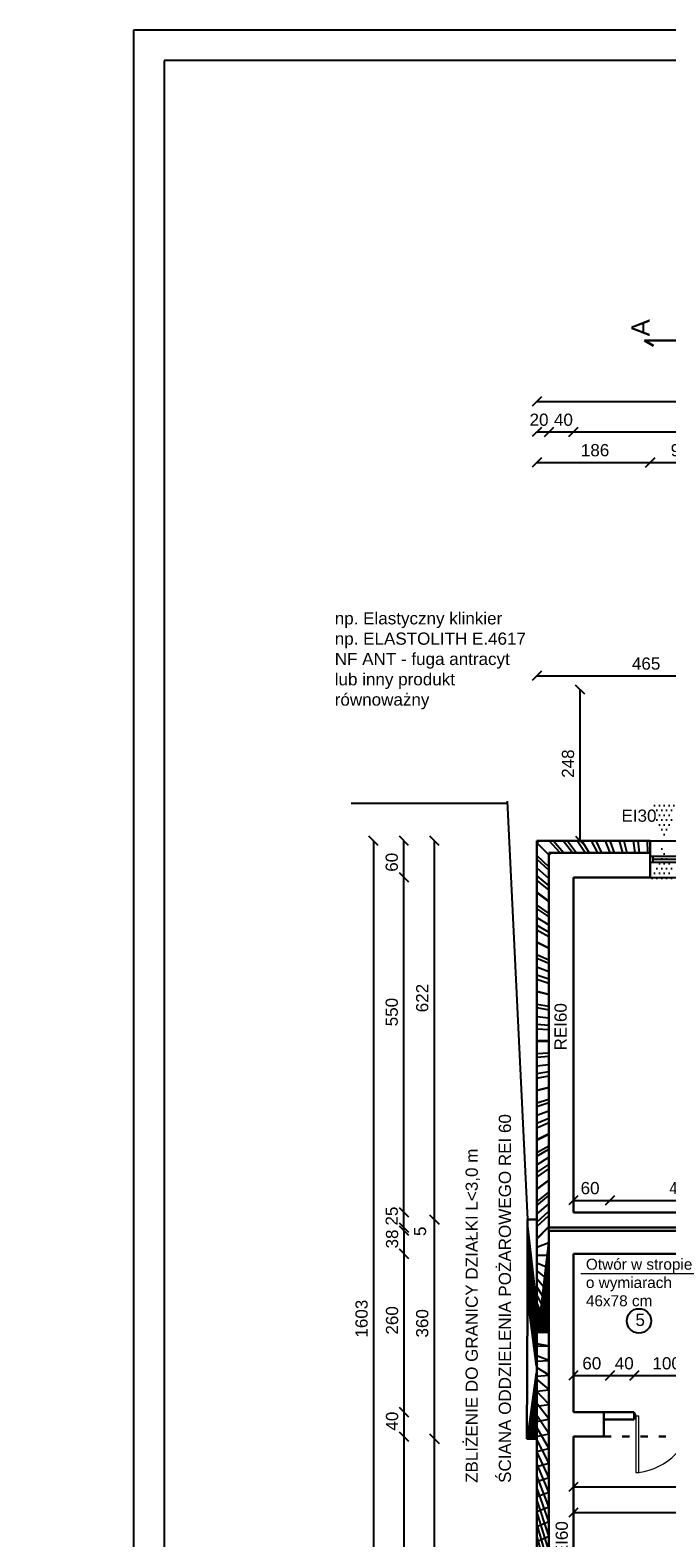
# Model space of a CAD drawing. Header units: millimetres. Extents: x 6528 to 149658, y 3342 to 12852.
# Tile 82 of 122: x 76649 to 77693, y 7709 to 10184. Entities that reach past the tile are written whole.
import ezdxf

# ---------------------------------------------------------------- set-up
doc = ezdxf.new("R2010")
doc.units = ezdxf.units.MM
doc.linetypes.add('ACAD_ISO03W100', pattern=[30, 12, -18])
doc.layers.add('inne', color=7, linetype='Continuous')
doc.layers.add('R-TAB', color=1, linetype='Continuous')
doc.styles.get("Standard").update_dxf_attribs({"font": 'arial.ttf'})
doc.dimstyles.new('ISO-25', dxfattribs={"dimtxt": 2.5, "dimasz": 2.5, "dimexe": 1.25, "dimexo": 0.625, "dimtad": 1, "dimtxsty": 'Standard', "dimcen": 2.5, "dimadec": 0, "dimazin": 0, "dimtfac": 1, "dimtmove": 0, "dimatfit": 3, "dimfxl": 1, "dimarcsym": 0})
pattern_1 = [(45, (-1177784256.190767, -935731374.6151185), (-11.22532015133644, 11.22532015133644), []), (135, (-1177784256.190767, -935731374.6151185), (-11.22532015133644, -11.22532015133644), [])]

# ---------------------------------------------------------------- blocks, each defined once
blk = doc.blocks.new('_Oblique')
at = {"color": 0, "linetype": 'ByBlock', "lineweight": -2}
blk.add_line((-0.5, -0.5), (0.5, 0.5), dxfattribs=at)
blk = doc.blocks.new('*D2613')
at = {"color": 0, "lineweight": -2, "transparency": 16777216}
blk.add_line((77539.85100691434, 9524.738408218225), (78084.85100691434, 9524.738408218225), dxfattribs=at)
at = {"layer": 'Defpoints', "color": 0, "transparency": 16777216}
for p in [(78084.85100691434, 9524.738408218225), (78084.85100691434, 8853.67060507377), (77539.85100691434, 8793.670604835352)]:
    blk.add_point(p, dxfattribs=at)
at = {"color": 0, "lineweight": -2, "transparency": 16777216, "xscale": 15, "yscale": 15, "zscale": 15, "rotation": 180}
blk.add_blockref('_Oblique', (77539.85100691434, 9524.738408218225), dxfattribs=at)
at = {"color": 0, "lineweight": -2, "transparency": 16777216, "xscale": 15, "yscale": 15, "zscale": 15}
blk.add_blockref('_Oblique', (78084.85100691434, 9524.738408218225), dxfattribs=at)
at = {"color": 0, "transparency": 16777216, "insert": (77793.81684224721, 9544.72840691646), "char_height": 20, "attachment_point": 5}
blk.add_mtext('545', dxfattribs=at)
blk = doc.blocks.new('*D2614')
at = {"color": 0, "lineweight": -2, "transparency": 16777216}
blk.add_line((77499.85100739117, 9524.738408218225), (77539.85100691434, 9524.738408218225), dxfattribs=at)
at = {"layer": 'Defpoints', "color": 0, "transparency": 16777216}
for p in [(77539.85100691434, 9524.738408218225), (77499.85100739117, 8833.670604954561), (77539.85100691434, 8793.670604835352)]:
    blk.add_point(p, dxfattribs=at)
at = {"color": 0, "lineweight": -2, "transparency": 16777216, "xscale": 15, "yscale": 15, "zscale": 15, "rotation": 180}
blk.add_blockref('_Oblique', (77499.85100739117, 9524.738408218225), dxfattribs=at)
at = {"color": 0, "lineweight": -2, "transparency": 16777216, "xscale": 15, "yscale": 15, "zscale": 15}
blk.add_blockref('_Oblique', (77539.85100691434, 9524.738408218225), dxfattribs=at)
at = {"color": 0, "transparency": 16777216, "insert": (77523.59438340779, 9544.72840691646), "char_height": 20, "attachment_point": 5}
blk.add_mtext('40', dxfattribs=at)
blk = doc.blocks.new('*D2615')
at = {"color": 0, "lineweight": -2, "transparency": 16777216}
blk.add_line((77479.85100667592, 9574.738408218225), (79361.85100691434, 9574.738408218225), dxfattribs=at)
at = {"layer": 'Defpoints', "color": 0, "transparency": 16777216}
for p in [(79361.85100691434, 9574.738408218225), (77479.85100667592, 8853.67060507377), (79361.85100691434, 8853.67060507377)]:
    blk.add_point(p, dxfattribs=at)
at = {"color": 0, "lineweight": -2, "transparency": 16777216, "xscale": 15, "yscale": 15, "zscale": 15, "rotation": 180}
blk.add_blockref('_Oblique', (77479.85100667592, 9574.738408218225), dxfattribs=at)
at = {"color": 0, "lineweight": -2, "transparency": 16777216, "xscale": 15, "yscale": 15, "zscale": 15}
blk.add_blockref('_Oblique', (79361.85100691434, 9574.738408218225), dxfattribs=at)
at = {"color": 0, "transparency": 16777216, "insert": (78503.99978797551, 9594.72840691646), "char_height": 20, "attachment_point": 5}
blk.add_mtext('1882', dxfattribs=at)
blk = doc.blocks.new('*D2616')
at = {"color": 0, "lineweight": -2, "transparency": 16777216}
blk.add_line((77261.99743931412, 8793.670604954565), (77261.99743931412, 8853.670605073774), dxfattribs=at)
at = {"layer": 'Defpoints', "color": 0, "transparency": 16777216}
for p in [(77261.99743931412, 8853.670605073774), (77479.85100691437, 8853.670605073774), (77489.85100691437, 8793.670604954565)]:
    blk.add_point(p, dxfattribs=at)
at = {"color": 0, "lineweight": -2, "transparency": 16777216, "xscale": 15, "yscale": 15, "zscale": 15}
for p, rotation in [((77261.99743931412, 8853.670605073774), 90), ((77261.99743931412, 8793.670604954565), 270)]:
    blk.add_blockref('_Oblique', p, dxfattribs=dict(at, rotation=rotation))
at = {"color": 0, "transparency": 16777216, "insert": (77242.0074347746, 8818.418657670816), "char_height": 20, "attachment_point": 5, "rotation": 90}
blk.add_mtext('60', dxfattribs=at)
blk = doc.blocks.new('*D2617')
at = {"color": 0, "lineweight": -2, "transparency": 16777216}
blk.add_line((77261.99744074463, 8243.670604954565), (77261.99744074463, 8793.670604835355), dxfattribs=at)
at = {"layer": 'Defpoints', "color": 0, "transparency": 16777216}
for p in [(77261.99744074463, 8793.670604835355), (77489.85100691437, 8793.670604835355), (77489.85100691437, 8243.670604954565)]:
    blk.add_point(p, dxfattribs=at)
at = {"color": 0, "lineweight": -2, "transparency": 16777216, "xscale": 15, "yscale": 15, "zscale": 15}
for p, rotation in [((77261.99744074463, 8793.670604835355), 90), ((77261.99744074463, 8243.670604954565), 270)]:
    blk.add_blockref('_Oblique', p, dxfattribs=dict(at, rotation=rotation))
at = {"color": 0, "transparency": 16777216, "insert": (77242.0074347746, 8572.486758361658), "char_height": 20, "attachment_point": 5, "rotation": 90}
blk.add_mtext('550', dxfattribs=at)
blk = doc.blocks.new('*D2618')
at = {"color": 0, "lineweight": -2, "transparency": 16777216}
blk.add_line((77261.997445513, 8218.670647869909), (77261.997445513, 8243.670602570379), dxfattribs=at)
at = {"layer": 'Defpoints', "color": 0, "transparency": 16777216}
for p in [(77261.997445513, 8243.670602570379), (77489.85100929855, 8243.670602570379), (77499.85100691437, 8218.670647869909)]:
    blk.add_point(p, dxfattribs=at)
at = {"color": 0, "lineweight": -2, "transparency": 16777216, "xscale": 15, "yscale": 15, "zscale": 15}
for p, rotation in [((77261.997445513, 8243.670602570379), 90), ((77261.997445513, 8218.670647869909), 270)]:
    blk.add_blockref('_Oblique', p, dxfattribs=dict(at, rotation=rotation))
at = {"color": 0, "transparency": 16777216, "insert": (77242.00743715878, 8237.588909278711), "char_height": 20, "attachment_point": 5, "rotation": 90}
blk.add_mtext('25', dxfattribs=at)
blk = doc.blocks.new('*D2619')
at = {"color": 0, "lineweight": -2, "transparency": 16777216}
blk.add_line((77261.99745171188, 8213.670604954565), (77261.99745171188, 8218.67060066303), dxfattribs=at)
at = {"layer": 'Defpoints', "color": 0, "transparency": 16777216}
for p in [(77261.99745171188, 8218.67060066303), (77489.85101359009, 8218.67060066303), (77499.85101549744, 8213.670604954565)]:
    blk.add_point(p, dxfattribs=at)
at = {"color": 0, "lineweight": -2, "transparency": 16777216, "xscale": 15, "yscale": 15, "zscale": 15}
for p, rotation in [((77261.99745171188, 8218.67060066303), 90), ((77261.99745171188, 8213.670604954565), 270)]:
    blk.add_blockref('_Oblique', p, dxfattribs=dict(at, rotation=rotation))
at = {"color": 0, "transparency": 16777216, "insert": (77288.4165195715, 8212.588907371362), "char_height": 20, "attachment_point": 5, "rotation": 90}
blk.add_mtext('5', dxfattribs=at)
blk = doc.blocks.new('*D2620')
at = {"color": 0, "lineweight": -2, "transparency": 16777216}
blk.add_line((77261.99745504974, 8213.670604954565), (77261.99745504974, 8175.670605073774), dxfattribs=at)
at = {"layer": 'Defpoints', "color": 0, "transparency": 16777216}
for p in [(77499.8510112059, 8213.670604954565), (77261.99745504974, 8175.670605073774), (77489.85100715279, 8175.670605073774)]:
    blk.add_point(p, dxfattribs=at)
at = {"color": 0, "lineweight": -2, "transparency": 16777216, "xscale": 15, "yscale": 15, "zscale": 15}
for p, rotation in [((77261.99745504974, 8213.670604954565), 90), ((77261.99745504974, 8175.670605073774), 270)]:
    blk.add_blockref('_Oblique', p, dxfattribs=dict(at, rotation=rotation))
at = {"color": 0, "transparency": 16777216, "insert": (77242.55331843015, 8200.012107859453), "char_height": 20, "attachment_point": 5, "rotation": 90}
blk.add_mtext('38', dxfattribs=at)
blk = doc.blocks.new('*D2621')
at = {"color": 0, "lineweight": -2, "transparency": 16777216}
blk.add_line((77261.99745695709, 8175.670608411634), (77261.99745695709, 7915.670604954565), dxfattribs=at)
at = {"layer": 'Defpoints', "color": 0, "transparency": 16777216}
for p in [(77489.85100715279, 8175.670608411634), (77261.99745695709, 7915.670604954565), (77489.85100786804, 7915.670604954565)]:
    blk.add_point(p, dxfattribs=at)
at = {"color": 0, "lineweight": -2, "transparency": 16777216, "xscale": 15, "yscale": 15, "zscale": 15}
for p, rotation in [((77261.99745695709, 8175.670608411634), 90), ((77261.99745695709, 7915.670604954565), 270)]:
    blk.add_blockref('_Oblique', p, dxfattribs=dict(at, rotation=rotation))
at = {"color": 0, "transparency": 16777216, "insert": (77242.55331843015, 8066.368854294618), "char_height": 20, "attachment_point": 5, "rotation": 90}
blk.add_mtext('260', dxfattribs=at)
blk = doc.blocks.new('*D2622')
at = {"color": 0, "lineweight": -2, "transparency": 16777216}
blk.add_line((77261.99745886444, 7915.670610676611), (77261.99745886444, 7875.670604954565), dxfattribs=at)
at = {"layer": 'Defpoints', "color": 0, "transparency": 16777216}
for p in [(77489.85100715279, 7915.670610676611), (77261.99745886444, 7875.670604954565), (77489.85100786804, 7875.670604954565)]:
    blk.add_point(p, dxfattribs=at)
at = {"color": 0, "lineweight": -2, "transparency": 16777216, "xscale": 15, "yscale": 15, "zscale": 15}
for p, rotation in [((77261.99745886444, 7915.670610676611), 90), ((77261.99745886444, 7875.670604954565), 270)]:
    blk.add_blockref('_Oblique', p, dxfattribs=dict(at, rotation=rotation))
at = {"color": 0, "transparency": 16777216, "insert": (77242.55331843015, 7900.940908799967), "char_height": 20, "attachment_point": 5, "rotation": 90}
blk.add_mtext('40', dxfattribs=at)
blk = doc.blocks.new('*D2623')
at = {"color": 0, "lineweight": -2, "transparency": 16777216}
blk.add_line((77261.99746077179, 7875.670604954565), (77261.99746077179, 7310.670604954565), dxfattribs=at)
at = {"layer": 'Defpoints', "color": 0, "transparency": 16777216}
for p in [(77489.85100715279, 7875.670604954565), (77261.99746077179, 7310.670604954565), (77489.85100786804, 7310.670604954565)]:
    blk.add_point(p, dxfattribs=at)
at = {"color": 0, "lineweight": -2, "transparency": 16777216, "xscale": 15, "yscale": 15, "zscale": 15}
for p, rotation in [((77261.99746077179, 7875.670604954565), 90), ((77261.99746077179, 7310.670604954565), 270)]:
    blk.add_blockref('_Oblique', p, dxfattribs=dict(at, rotation=rotation))
at = {"color": 0, "transparency": 16777216, "insert": (77242.55331843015, 7597.908944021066), "char_height": 20, "attachment_point": 5, "rotation": 90}
blk.add_mtext('565', dxfattribs=at)
blk = doc.blocks.new('*D2625')
at = {"color": 0, "lineweight": -2, "transparency": 16777216}
blk.add_line((77211.99746697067, 8853.670605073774), (77211.99746697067, 7250.670605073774), dxfattribs=at)
at = {"layer": 'Defpoints', "color": 0, "transparency": 16777216}
for p in [(77479.85100691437, 8853.670605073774), (77211.99746697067, 7250.670605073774), (77479.85100691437, 7250.670605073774)]:
    blk.add_point(p, dxfattribs=at)
at = {"color": 0, "lineweight": -2, "transparency": 16777216, "xscale": 15, "yscale": 15, "zscale": 15}
for p, rotation in [((77211.99746697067, 8853.670605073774), 90), ((77211.99746697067, 7250.670605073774), 270)]:
    blk.add_blockref('_Oblique', p, dxfattribs=dict(at, rotation=rotation))
at = {"color": 0, "transparency": 16777216, "insert": (77192.55331843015, 8069.215836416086), "char_height": 20, "attachment_point": 5, "rotation": 90}
blk.add_mtext('1603', dxfattribs=at)
blk = doc.blocks.new('*D2634')
at = {"color": 0, "lineweight": -2, "transparency": 16777216}
blk.add_line((77539.85100691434, 7792.912866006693), (77910.85100739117, 7792.912866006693), dxfattribs=at)
at = {"layer": 'Defpoints', "color": 0, "transparency": 16777216}
for p in [(77539.85100691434, 7915.670602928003), (77910.85100739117, 7915.67060507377), (77910.85100739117, 7792.912866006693)]:
    blk.add_point(p, dxfattribs=at)
at = {"color": 0, "lineweight": -2, "transparency": 16777216, "xscale": 15, "yscale": 15, "zscale": 15, "rotation": 180}
blk.add_blockref('_Oblique', (77539.85100691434, 7792.912866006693), dxfattribs=at)
at = {"color": 0, "lineweight": -2, "transparency": 16777216, "xscale": 15, "yscale": 15, "zscale": 15}
blk.add_blockref('_Oblique', (77910.85100739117, 7792.912866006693), dxfattribs=at)
at = {"color": 0, "transparency": 16777216, "insert": (77734.35018985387, 7812.902864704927), "char_height": 20, "attachment_point": 5}
blk.add_mtext('371', dxfattribs=at)
blk = doc.blocks.new('*D2685')
at = {"color": 0, "lineweight": -2, "transparency": 16777216}
blk.add_line((77539.85100691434, 7975.827101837), (77599.85100667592, 7975.827101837), dxfattribs=at)
at = {"layer": 'Defpoints', "color": 0, "transparency": 16777216}
for p in [(77599.85100667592, 7975.827101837), (77539.85100691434, 7915.670610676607), (77599.85100667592, 7915.670604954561)]:
    blk.add_point(p, dxfattribs=at)
at = {"color": 0, "lineweight": -2, "transparency": 16777216, "xscale": 15, "yscale": 15, "zscale": 15, "rotation": 180}
blk.add_blockref('_Oblique', (77539.85100691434, 7975.827101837), dxfattribs=at)
at = {"color": 0, "lineweight": -2, "transparency": 16777216, "xscale": 15, "yscale": 15, "zscale": 15}
blk.add_blockref('_Oblique', (77599.85100667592, 7975.827101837), dxfattribs=at)
at = {"color": 0, "transparency": 16777216, "insert": (77570.10577647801, 7995.817100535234), "char_height": 20, "attachment_point": 5}
blk.add_mtext('60', dxfattribs=at)
blk = doc.blocks.new('*D2686')
at = {"color": 0, "lineweight": -2, "transparency": 16777216}
blk.add_line((77599.85100667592, 7975.827101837), (77639.85100667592, 7975.827101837), dxfattribs=at)
at = {"layer": 'Defpoints', "color": 0, "transparency": 16777216}
for p in [(77639.85100667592, 7975.827101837), (77599.85100667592, 7915.670610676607), (77639.85100667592, 7915.67060507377)]:
    blk.add_point(p, dxfattribs=at)
at = {"color": 0, "lineweight": -2, "transparency": 16777216, "xscale": 15, "yscale": 15, "zscale": 15, "rotation": 180}
blk.add_blockref('_Oblique', (77599.85100667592, 7975.827101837), dxfattribs=at)
at = {"color": 0, "lineweight": -2, "transparency": 16777216, "xscale": 15, "yscale": 15, "zscale": 15}
blk.add_blockref('_Oblique', (77639.85100667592, 7975.827101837), dxfattribs=at)
at = {"color": 0, "transparency": 16777216, "insert": (77623.35700481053, 7995.817100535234), "char_height": 20, "attachment_point": 5}
blk.add_mtext('40', dxfattribs=at)
blk = doc.blocks.new('*D2687')
at = {"color": 0, "lineweight": -2, "transparency": 16777216}
blk.add_line((77639.85100667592, 7975.827101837), (77739.85100667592, 7975.827101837), dxfattribs=at)
at = {"layer": 'Defpoints', "color": 0, "transparency": 16777216}
for p in [(77739.85100667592, 7975.827101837), (77639.85100667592, 7915.670610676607), (77739.85100667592, 7915.67060507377)]:
    blk.add_point(p, dxfattribs=at)
at = {"color": 0, "lineweight": -2, "transparency": 16777216, "xscale": 15, "yscale": 15, "zscale": 15, "rotation": 180}
blk.add_blockref('_Oblique', (77639.85100667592, 7975.827101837), dxfattribs=at)
at = {"color": 0, "lineweight": -2, "transparency": 16777216, "xscale": 15, "yscale": 15, "zscale": 15}
blk.add_blockref('_Oblique', (77739.85100667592, 7975.827101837), dxfattribs=at)
at = {"color": 0, "transparency": 16777216, "insert": (77692.96577518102, 7995.817100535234), "char_height": 20, "attachment_point": 5}
blk.add_mtext('100', dxfattribs=at)
blk = doc.blocks.new('*D2572')
at = {"color": 0, "lineweight": -2, "transparency": 16777216}
blk.add_line((77479.85100691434, 9474.738408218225), (77665.85100691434, 9474.738408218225), dxfattribs=at)
at = {"layer": 'Defpoints', "color": 0, "transparency": 16777216}
for p in [(77665.85100691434, 9474.738408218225), (77479.85100691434, 8853.67060507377), (77665.85100691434, 8793.670604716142)]:
    blk.add_point(p, dxfattribs=at)
at = {"color": 0, "lineweight": -2, "transparency": 16777216, "xscale": 15, "yscale": 15, "zscale": 15, "rotation": 180}
blk.add_blockref('_Oblique', (77479.85100691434, 9474.738408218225), dxfattribs=at)
at = {"color": 0, "lineweight": -2, "transparency": 16777216, "xscale": 15, "yscale": 15, "zscale": 15}
blk.add_blockref('_Oblique', (77665.85100691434, 9474.738408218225), dxfattribs=at)
at = {"color": 0, "transparency": 16777216, "insert": (77575.50249450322, 9494.72840691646), "char_height": 20, "attachment_point": 5}
blk.add_mtext('186', dxfattribs=at)
blk = doc.blocks.new('*D2573')
at = {"color": 0, "lineweight": -2, "transparency": 16777216}
blk.add_line((77665.85100691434, 9474.738408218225), (77755.85100691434, 9474.738408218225), dxfattribs=at)
at = {"layer": 'Defpoints', "color": 0, "transparency": 16777216}
for p in [(77755.85100691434, 9474.738408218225), (77755.85100691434, 8853.670604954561), (77665.85100691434, 8793.670604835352)]:
    blk.add_point(p, dxfattribs=at)
at = {"color": 0, "lineweight": -2, "transparency": 16777216, "xscale": 15, "yscale": 15, "zscale": 15, "rotation": 180}
blk.add_blockref('_Oblique', (77665.85100691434, 9474.738408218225), dxfattribs=at)
at = {"color": 0, "lineweight": -2, "transparency": 16777216, "xscale": 15, "yscale": 15, "zscale": 15}
blk.add_blockref('_Oblique', (77755.85100691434, 9474.738408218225), dxfattribs=at)
at = {"color": 0, "transparency": 16777216, "insert": (77715.1343597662, 9494.72840691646), "char_height": 20, "attachment_point": 5}
blk.add_mtext('90', dxfattribs=at)
blk = doc.blocks.new('*D2723')
at = {"color": 0, "lineweight": -2, "transparency": 16777216}
blk.add_line((77479.85100691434, 9524.738408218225), (77499.85100739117, 9524.738408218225), dxfattribs=at)
at = {"layer": 'Defpoints', "color": 0, "transparency": 16777216}
for p in [(77499.85100739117, 9524.738408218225), (77479.85100691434, 8853.67060507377), (77499.85100739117, 8833.670604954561)]:
    blk.add_point(p, dxfattribs=at)
at = {"color": 0, "lineweight": -2, "transparency": 16777216, "xscale": 15, "yscale": 15, "zscale": 15, "rotation": 180}
blk.add_blockref('_Oblique', (77479.85100691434, 9524.738408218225), dxfattribs=at)
at = {"color": 0, "lineweight": -2, "transparency": 16777216, "xscale": 15, "yscale": 15, "zscale": 15}
blk.add_blockref('_Oblique', (77499.85100739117, 9524.738408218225), dxfattribs=at)
at = {"color": 0, "transparency": 16777216, "insert": (77483.59438340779, 9544.72840691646), "char_height": 20, "attachment_point": 5}
blk.add_mtext('20', dxfattribs=at)
blk = doc.blocks.new('*D2928')
at = {"color": 0, "lineweight": -2, "transparency": 16777216}
blk.add_line((77539.85100929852, 8263.464403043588), (77599.85100929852, 8263.464403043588), dxfattribs=at)
at = {"layer": 'Defpoints', "color": 0, "transparency": 16777216}
for p in [(77539.85100929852, 8243.670602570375), (77599.85100929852, 8263.464403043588), (77599.85100929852, 8243.6706067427)]:
    blk.add_point(p, dxfattribs=at)
at = {"color": 0, "lineweight": -2, "transparency": 16777216, "xscale": 15, "yscale": 15, "zscale": 15, "rotation": 180}
blk.add_blockref('_Oblique', (77539.85100929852, 8263.464403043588), dxfattribs=at)
at = {"color": 0, "lineweight": -2, "transparency": 16777216, "xscale": 15, "yscale": 15, "zscale": 15}
blk.add_blockref('_Oblique', (77599.85100929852, 8263.464403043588), dxfattribs=at)
at = {"color": 0, "transparency": 16777216, "insert": (77567.33166592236, 8283.454401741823), "char_height": 20, "attachment_point": 5}
blk.add_mtext('60', dxfattribs=at)
blk = doc.blocks.new('*D2929')
at = {"color": 0, "lineweight": -2, "transparency": 16777216}
blk.add_line((77599.85101168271, 8263.464403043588), (78092.85100691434, 8263.464403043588), dxfattribs=at)
at = {"layer": 'Defpoints', "color": 0, "transparency": 16777216}
for p in [(77599.85101168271, 8243.670602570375), (78092.85100691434, 8263.464403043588), (78092.85100691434, 8243.6706067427)]:
    blk.add_point(p, dxfattribs=at)
at = {"color": 0, "lineweight": -2, "transparency": 16777216, "xscale": 15, "yscale": 15, "zscale": 15, "rotation": 180}
blk.add_blockref('_Oblique', (77599.85101168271, 8263.464403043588), dxfattribs=at)
at = {"color": 0, "lineweight": -2, "transparency": 16777216, "xscale": 15, "yscale": 15, "zscale": 15}
blk.add_blockref('_Oblique', (78092.85100691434, 8263.464403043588), dxfattribs=at)
at = {"color": 0, "transparency": 16777216, "insert": (77720.80887191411, 8283.454401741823), "char_height": 20, "attachment_point": 5}
blk.add_mtext('493', dxfattribs=at)
blk = doc.blocks.new('*D2971')
at = {"color": 0, "lineweight": -2, "transparency": 16777216}
blk.add_line((77311.99744360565, 8231.849872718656), (77311.99744360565, 8853.670605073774), dxfattribs=at)
at = {"layer": 'Defpoints', "color": 0, "transparency": 16777216}
for p in [(77311.99744360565, 8853.670605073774), (77479.85100691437, 8853.670605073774), (77464.8510073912, 8231.849872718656)]:
    blk.add_point(p, dxfattribs=at)
at = {"color": 0, "lineweight": -2, "transparency": 16777216, "xscale": 15, "yscale": 15, "zscale": 15}
for p, rotation in [((77311.99744360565, 8853.670605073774), 90), ((77311.99744360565, 8231.849872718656), 270)]:
    blk.add_blockref('_Oblique', p, dxfattribs=dict(at, rotation=rotation))
at = {"color": 0, "transparency": 16777216, "insert": (77292.0074347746, 8595.469526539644), "char_height": 20, "attachment_point": 5, "rotation": 90}
blk.add_mtext('622', dxfattribs=at)
blk = doc.blocks.new('*D2972')
at = {"color": 0, "lineweight": -2, "transparency": 16777216}
blk.add_line((77311.997445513, 7871.850260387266), (77311.997445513, 8231.849872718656), dxfattribs=at)
at = {"layer": 'Defpoints', "color": 0, "transparency": 16777216}
for p in [(77311.997445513, 8231.849872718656), (77464.8510073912, 8231.849872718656), (77463.70695846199, 7871.850260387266)]:
    blk.add_point(p, dxfattribs=at)
at = {"color": 0, "lineweight": -2, "transparency": 16777216, "xscale": 15, "yscale": 15, "zscale": 15}
for p, rotation in [((77311.997445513, 8231.849872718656), 90), ((77311.997445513, 7871.850260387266), 270)]:
    blk.add_blockref('_Oblique', p, dxfattribs=dict(at, rotation=rotation))
at = {"color": 0, "transparency": 16777216, "insert": (77292.0074347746, 8061.54690385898), "char_height": 20, "attachment_point": 5, "rotation": 90}
blk.add_mtext('360', dxfattribs=at)
blk = doc.blocks.new('*D2973')
at = {"color": 0, "lineweight": -2, "transparency": 16777216}
blk.add_line((77311.9974493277, 7250.670604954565), (77311.9974493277, 7871.850260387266), dxfattribs=at)
at = {"layer": 'Defpoints', "color": 0, "transparency": 16777216}
for p in [(77311.9974493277, 7871.850260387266), (77463.70695846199, 7871.850260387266), (77479.85100691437, 7250.670604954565)]:
    blk.add_point(p, dxfattribs=at)
at = {"color": 0, "lineweight": -2, "transparency": 16777216, "xscale": 15, "yscale": 15, "zscale": 15}
for p, rotation in [((77311.9974493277, 7871.850260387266), 90), ((77311.9974493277, 7250.670604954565), 270)]:
    blk.add_blockref('_Oblique', p, dxfattribs=dict(at, rotation=rotation))
at = {"color": 0, "transparency": 16777216, "insert": (77292.00743668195, 7609.014160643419), "char_height": 20, "attachment_point": 5, "rotation": 90}
blk.add_mtext('621', dxfattribs=at)
blk = doc.blocks.new('*D2970')
at = {"color": 0, "lineweight": -2, "transparency": 16777216}
blk.add_line((77551.15054576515, 8853.670604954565), (77551.15054576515, 9101.670605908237), dxfattribs=at)
at = {"layer": 'Defpoints', "color": 0, "transparency": 16777216}
for p in [(77551.15054576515, 9101.670605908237), (77944.85100667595, 9101.670605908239), (77779.00410931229, 8853.670604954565)]:
    blk.add_point(p, dxfattribs=at)
at = {"color": 0, "lineweight": -2, "transparency": 16777216, "xscale": 15, "yscale": 15, "zscale": 15}
for p, rotation in [((77551.15054576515, 9101.670605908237), 90), ((77551.15054576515, 8853.670604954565), 270)]:
    blk.add_blockref('_Oblique', p, dxfattribs=dict(at, rotation=rotation))
at = {"color": 0, "transparency": 16777216, "insert": (77531.16053741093, 8980.36350990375), "char_height": 20, "attachment_point": 5, "rotation": 90}
blk.add_mtext('248', dxfattribs=at)
blk = doc.blocks.new('*D3019')
at = {"color": 0, "lineweight": -2, "transparency": 16777216}
blk.add_line((77479.85100691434, 9124.483462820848), (77944.85100667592, 9124.483462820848), dxfattribs=at)
at = {"layer": 'Defpoints', "color": 0, "transparency": 16777216}
for p in [(77944.85100667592, 9124.483462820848), (77944.85100667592, 9101.670605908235), (77479.85100691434, 8853.67060507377)]:
    blk.add_point(p, dxfattribs=at)
at = {"color": 0, "lineweight": -2, "transparency": 16777216, "xscale": 15, "yscale": 15, "zscale": 15, "rotation": 180}
blk.add_blockref('_Oblique', (77479.85100691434, 9124.483462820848), dxfattribs=at)
at = {"color": 0, "lineweight": -2, "transparency": 16777216, "xscale": 15, "yscale": 15, "zscale": 15}
blk.add_blockref('_Oblique', (77944.85100667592, 9124.483462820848), dxfattribs=at)
at = {"color": 0, "transparency": 16777216, "insert": (77659.22428672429, 9144.473461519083), "char_height": 20, "attachment_point": 5}
blk.add_mtext('465', dxfattribs=at)
blk = doc.blocks.new('*D3054')
at = {"color": 0, "lineweight": -2, "transparency": 16777216}
blk.add_line((77539.85100691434, 7750.777130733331), (77858.85100715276, 7750.777130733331), dxfattribs=at)
at = {"layer": 'Defpoints', "color": 0, "transparency": 16777216}
for p in [(77858.85100715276, 7915.670604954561), (77539.85100691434, 7873.534867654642), (77858.85100715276, 7750.777130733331)]:
    blk.add_point(p, dxfattribs=at)
at = {"color": 0, "lineweight": -2, "transparency": 16777216, "xscale": 15, "yscale": 15, "zscale": 15, "rotation": 180}
blk.add_blockref('_Oblique', (77539.85100691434, 7750.777130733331), dxfattribs=at)
at = {"color": 0, "lineweight": -2, "transparency": 16777216, "xscale": 15, "yscale": 15, "zscale": 15}
blk.add_blockref('_Oblique', (77858.85100715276, 7750.777130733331), dxfattribs=at)
at = {"color": 0, "transparency": 16777216, "insert": (77734.35018985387, 7770.767129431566), "char_height": 20, "attachment_point": 5}
blk.add_mtext('319', dxfattribs=at)

msp = doc.modelspace()

# ---------------------------------------------------------------- hatches: boundary and pattern name
h = msp.add_hatch()
h.set_pattern_fill('ANSI37', color=256, scale=5)
h.set_pattern_definition(pattern_1)
h.paths.add_polyline_path([(77665.85100691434, 8853.670604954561), (77479.85100691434, 8853.67060507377), (77479.85100691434, 8198.849872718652), (77479.85100739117, 8198.849872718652), (77479.85100739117, 8093.849872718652), (77479.85100739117, 8045.670604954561), (77499.85100691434, 8045.670604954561), (77499.85100691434, 8213.670604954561), (77499.85101120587, 8213.670604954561), (77499.85100691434, 8218.670604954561), (77499.85100691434, 8833.670604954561), (77665.85100691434, 8833.67060507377)])
h = msp.add_hatch()
h.set_pattern_fill('DOTS', color=256, scale=5)
h.set_pattern_definition([(0, (-1177788295.729524, -935731374.6151186), (3.96875, 7.9375), [0, -7.9375])])
h.paths.add_polyline_path([(77755.85100691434, 8853.670604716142), (77710.06009428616, 8853.670604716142), (77710.27312843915, 8828.670604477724), (77755.85100691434, 8828.670604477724)])
h.paths.add_polyline_path([(77755.85100691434, 8818.670604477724), (77710.35834233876, 8818.670604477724), (77710.57137649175, 8793.670604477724), (77755.85100691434, 8793.670604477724)])
h.paths.add_polyline_path([(77710.35834233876, 8818.670604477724), (77665.85100691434, 8818.670604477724), (77665.85100691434, 8793.670604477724), (77710.57137649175, 8793.670604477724)])
h.paths.add_polyline_path([(77710.06009428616, 8853.670604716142), (77665.85100691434, 8853.670604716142), (77665.85100691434, 8828.670604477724), (77710.27312843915, 8828.670604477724)])
h = msp.add_hatch()
h.set_pattern_fill('ANSI31', color=256, scale=4)
h.set_pattern_definition([(45, (-1177788002.190766, -935731152.4358506), (-8.980256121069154, 8.980256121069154), [])])
h.paths.add_polyline_path([(77464.85100739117, 8096.849872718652), (77479.85100739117, 8096.849872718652), (77479.85100739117, 8231.849872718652), (77464.85100739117, 8231.849872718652)])
h.paths.add_polyline_path([(77479.85100691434, 8096.849872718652), (77464.85100739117, 8096.849872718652), (77464.27898304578, 7871.850066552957), (77479.27898256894, 7871.850066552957)])
h = msp.add_hatch()
h.set_pattern_fill('ANSI37', color=256, scale=5)
h.set_pattern_definition(pattern_1)
h.paths.add_polyline_path([(77599.85100691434, 7270.670604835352), (77499.85100691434, 7270.670604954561), (77499.85100691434, 8045.670604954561), (77479.85100691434, 8045.670604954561), (77479.85100691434, 7250.670604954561), (77599.85100691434, 7250.670604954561)])
h = msp.add_hatch()
h.set_pattern_fill('ANSI31', color=256, scale=5)
h.set_pattern_definition([(45, (-1177784256.190767, -935731374.6151185), (-11.22532015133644, 11.22532015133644), [])])
h.paths.add_polyline_path([(77639.85100667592, 7915.670604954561), (77589.85100691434, 7915.67060507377), (77589.85100691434, 7903.67060507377), (77639.85100667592, 7903.670604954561)])
h.paths.add_polyline_path([(77909.85100691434, 7915.670604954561), (77739.85100667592, 7915.670604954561), (77739.85100667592, 7903.670604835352), (77909.85100691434, 7903.670604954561)])

# ---------------------------------------------------------------- linework, layer by layer
at = {"color": 2}
for p, q in [((83458.50524633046, 10184.37950218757), (76818.50524633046, 10184.37950218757)), ((76818.50524633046, 10184.37950218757), (76818.50524633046, 5984.37950218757))]:
    msp.add_line(p, q, dxfattribs=at)
for p, q in [((76868.50524633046, 10134.37950218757), (76868.50524633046, 6034.37950218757)), ((83408.50524633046, 10134.37950230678), (76868.50524633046, 10134.37950218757)), ((77175.46748106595, 8915.521643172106), (77431.44852368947, 8915.521643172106)), ((77431.44852368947, 8918.521643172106), (77464.85100739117, 8231.849872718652)), ((77479.85100691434, 8853.67060507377), (77665.85100691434, 8853.67060507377)), ((77665.85100691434, 8853.67060507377), (77755.85100691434, 8853.67060507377)), ((77665.85100691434, 8828.670604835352), (77755.85100691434, 8828.670604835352)), ((77665.85100691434, 8818.670604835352), (77755.85100691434, 8818.670604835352)), ((77665.85100691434, 8818.670604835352), (77670.85100691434, 8818.670604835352)), ((77670.85100691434, 8818.670604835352), (77670.85100691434, 8828.670604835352)), ((77670.85100691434, 8823.670604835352), (77750.85100691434, 8823.670604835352)), ((77539.85100691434, 8793.670604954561), (77665.85100691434, 8793.670604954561)), ((77665.85100691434, 8793.670604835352), (77755.85100691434, 8793.670604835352)), ((77599.85100929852, 8243.6706067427), (77539.85100691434, 8243.670606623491)), ((77539.85100929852, 8243.670602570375), (77599.85100929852, 8243.670602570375)), ((77499.85101120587, 8213.670604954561), (77499.85100691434, 8218.670604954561)), ((77539.85100715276, 8175.670604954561), (78052.85100715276, 8175.670604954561)), ((77539.85100691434, 8175.670604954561), (77599.85100691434, 8175.670604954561)), ((77599.85100667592, 7915.67060507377), (77539.85100715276, 7915.670610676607)), ((77599.85100667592, 7915.67060507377), (77639.85100667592, 7915.67060507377)), ((77639.85100667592, 7906.67060507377), (77639.85100667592, 7912.67060507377)), ((77539.85100691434, 7875.670604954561), (77589.85100691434, 7875.670604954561)), ((77539.85100691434, 7875.670604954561), (77599.85100691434, 7875.670604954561)), ((77599.85100596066, 7875.670604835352), (77539.85100596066, 7875.670604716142))]:
    msp.add_line(p, q)
at = {"lineweight": 30}
for p, q in [((77479.85100691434, 7250.670604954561), (77479.85100691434, 8853.67060507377)), ((77479.85100691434, 8853.67060507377), (77665.85100691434, 8853.670604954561)), ((77665.85100691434, 8853.67060507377), (77665.85100691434, 8793.670604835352)), ((77499.85100691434, 8833.670604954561), (77665.85100691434, 8833.67060507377)), ((77499.85100691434, 8218.670604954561), (77499.85100691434, 8833.670604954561)), ((77539.85100691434, 8793.670604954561), (77665.85100691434, 8793.67060507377)), ((77539.85100691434, 8793.670604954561), (77665.85100691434, 8793.67060507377)), ((77539.85100691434, 8243.670604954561), (77539.85100691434, 8793.670604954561)), ((77539.85100691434, 8793.670604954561), (77539.85100691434, 8243.670604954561)), ((77539.85100691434, 8243.670604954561), (78052.85100715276, 8243.670604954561)), ((77464.85100739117, 8096.849872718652), (77464.85100739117, 8231.849872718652)), ((77479.85100739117, 8231.849872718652), (77464.85100739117, 8231.849872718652)), ((77499.85100691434, 8218.670604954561), (78052.85100715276, 8218.670604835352)), ((77479.85100739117, 8093.849872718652), (77479.85100739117, 8198.849872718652)), ((77499.85100691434, 7270.670604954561), (77499.85100691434, 8213.670604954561)), ((77499.85100691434, 8213.670604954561), (78052.85100715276, 8213.670604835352)), ((77539.85100691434, 7915.670604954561), (77539.85100715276, 8175.67060507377)), ((77539.85100691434, 8175.670604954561), (78052.85100715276, 8175.67060507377)), ((77463.70695846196, 7871.850260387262), (77464.85100739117, 8096.849872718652)), ((77479.85100691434, 7898.849872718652), (77479.85100691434, 8003.849872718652)), ((77539.85100691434, 7915.670604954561), (77589.85100691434, 7915.67060507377)), ((77589.85100691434, 7915.67060507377), (77639.85100667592, 7915.670604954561)), ((77589.85100691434, 7875.670604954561), (77589.85100691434, 7915.670604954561)), ((77589.85100691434, 7903.67060507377), (77639.85100667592, 7903.670604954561)), ((77639.85100667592, 7915.67060507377), (77639.85100667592, 7903.67060507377)), ((77463.70695846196, 7871.850260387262), (77479.85100691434, 7871.849872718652)), ((77539.85100691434, 7875.670604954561), (77589.85100691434, 7875.67060507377)), ((77539.85100691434, 7310.670604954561), (77539.85100691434, 7875.670604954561))]:
    msp.add_line(p, q, dxfattribs=at)
at = {"lineweight": 20}
for p, q in [((77551.98930685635, 8143.61398960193), (77876.85100715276, 8143.61398960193)), ((77642.35100667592, 7912.67060507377), (77639.85100667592, 7912.67060507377)), ((77642.35100667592, 7906.67060507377), (77639.85100667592, 7906.67060507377)), ((77642.35100667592, 7909.67060507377), (77642.35100667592, 7912.67060507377)), ((77642.35100667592, 7909.67060507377), (77647.35100667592, 7909.67060507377)), ((77642.35100667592, 7909.67060507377), (77642.35100667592, 7906.67060507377)), ((77642.35100667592, 7906.67060507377), (77642.35100667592, 7816.67060507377)), ((77647.35100667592, 7816.67060507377), (77647.35100667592, 7909.67060507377)), ((77642.35100667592, 7816.67060507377), (77647.35100667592, 7816.67060507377))]:
    msp.add_line(p, q, dxfattribs=at)
at = {"linetype": 'ACAD_ISO03W100', "lineweight": 30}
msp.add_line((77589.85100691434, 7875.670604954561), (77909.85100691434, 7875.670604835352), dxfattribs=at)
msp.add_circle((77647.50644104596, 8065.601440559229), 20)
at = {"lineweight": 20}
msp.add_arc((77632.75954764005, 7921.262064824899), 105.6043747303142, 277.9420074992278, 352.0579789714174, dxfattribs=at)
at = {"layer": 'inne', "lineweight": 30}
for p, q in [((77710.23664443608, 9675.028612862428), (77656.38801329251, 9675.028612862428)), ((77656.38801329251, 9675.028612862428), (77671.29651873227, 9665.905497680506))]:
    msp.add_line(p, q, dxfattribs=at)

# ---------------------------------------------------------------- texts
for s, width, insert, char_height, attachment_point in [('np. Elastyczny klinkier np. ELASTOLITH E.4617 NF ANT - fuga antracyt\\Plub inny produkt równoważny ', 315.4707399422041, (77148.42152469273, 9069.494702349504), 20, 7), ('Otwór w stropie o wymiarach 46x78 cm', 179.1504565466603, (77560.48304717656, 8167.58295775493), 18, 1), ('5', 68.36028754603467, (77641.74862687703, 8077.225333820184), 20, 1)]:
    msp.add_mtext_dynamic_manual_height_columns(s, width=width, gutter_width=12.5, heights=[0], dxfattribs=dict(insert=insert, char_height=char_height, attachment_point=attachment_point))
at = {"color": 1, "insert": (77618.77288358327, 8904.92202628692), "char_height": 20, "attachment_point": 1}
msp.add_mtext_dynamic_manual_height_columns('EI30', width=37.211574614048, gutter_width=12.5, heights=[0], dxfattribs=at)
at = {"color": 1, "char_height": 20, "attachment_point": 1, "rotation": 89.99999999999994}
for s, width, insert in [('REI60', 37.211574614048, (77508.93321101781, 8509.555240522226)), ('ŚCIANA ODDZIELENIA POŻAROWEGO REI 60', 745.8312523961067, (77417.55628078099, 7799.586633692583)), ('ZBLIŻENIE DO GRANICY DZIAŁKI L<3,0 m', 745.8312523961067, (77363.08344643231, 7799.586633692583)), ('REI60', 37.211574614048, (77510.81755988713, 7659.11106170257))]:
    msp.add_mtext_dynamic_manual_height_columns(s, width=width, gutter_width=12.5, heights=[0], dxfattribs=dict(at, insert=insert))
at = {"layer": 'inne', "color": 7, "lineweight": 35, "extrusion": (0, 0, -1), "insert": (77634.9629530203, 9709.879261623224), "char_height": 30, "width": 266.8602282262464, "attachment_point": 1, "text_direction": (-7.960204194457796e-16, -1, 0)}
msp.add_mtext('A', dxfattribs=at)
at = {"layer": 'R-TAB', "color": 0, "ltscale": 24, "char_height": 75, "width": 2065.84350681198, "attachment_point": 1}
for s, insert in [('\\pi448.60218;RZUT NADPROŻY 1:100', (71354.34255116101, 9964.201973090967)), ('\\pi19.57762;PRZEKROJE ŁAW FUNADAMENTOWYCH\\P\\pi938.76248;1:25', (52722.18076848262, 8439.03246203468))]:
    msp.add_mtext(s, dxfattribs=dict(at, insert=insert))

# ---------------------------------------------------------------- dimensions: what is measured, and where the dimension line sits
for base, p1, p2, picture, middle in [((79361.85100691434, 9574.738408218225), (77479.85100667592, 8853.67060507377), (79361.85100691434, 8853.67060507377), '*D2615', (78503.99978797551, 9594.72840691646)), ((77499.85100739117, 9524.738408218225), (77479.85100691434, 8853.67060507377), (77499.85100739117, 8833.670604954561), '*D2723', (77483.59438340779, 9544.72840691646)), ((77539.85100691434, 9524.738408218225), (77499.85100739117, 8833.670604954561), (77539.85100691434, 8793.670604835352), '*D2614', (77523.59438340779, 9544.72840691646)), ((78084.85100691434, 9524.738408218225), (77539.85100691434, 8793.670604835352), (78084.85100691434, 8853.67060507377), '*D2613', (77793.81684224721, 9544.72840691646)), ((77665.85100691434, 9474.738408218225), (77479.85100691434, 8853.67060507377), (77665.85100691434, 8793.670604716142), '*D2572', (77575.50249450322, 9494.72840691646)), ((77755.85100691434, 9474.738408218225), (77665.85100691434, 8793.670604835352), (77755.85100691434, 8853.670604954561), '*D2573', (77715.1343597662, 9494.72840691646)), ((77944.85100667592, 9124.483462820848), (77479.85100691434, 8853.67060507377), (77944.85100667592, 9101.670605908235), '*D3019', (77659.22428672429, 9144.473461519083)), ((77599.85100929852, 8263.464403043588), (77539.85100929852, 8243.670602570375), (77599.85100929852, 8243.6706067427), '*D2928', (77567.33166592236, 8283.454401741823)), ((78092.85100691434, 8263.464403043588), (77599.85101168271, 8243.670602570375), (78092.85100691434, 8243.6706067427), '*D2929', (77720.80887191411, 8283.454401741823)), ((77599.85100667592, 7975.827101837), (77539.85100691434, 7915.670610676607), (77599.85100667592, 7915.670604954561), '*D2685', (77570.10577647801, 7995.817100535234)), ((77639.85100667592, 7975.827101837), (77599.85100667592, 7915.670610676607), (77639.85100667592, 7915.67060507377), '*D2686', (77623.35700481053, 7995.817100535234)), ((77739.85100667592, 7975.827101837), (77639.85100667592, 7915.670610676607), (77739.85100667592, 7915.67060507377), '*D2687', (77692.96577518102, 7995.817100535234)), ((77910.85100739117, 7792.912866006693), (77539.85100691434, 7915.670602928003), (77910.85100739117, 7915.67060507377), '*D2634', (77734.35018985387, 7812.902864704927)), ((77858.85100715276, 7750.777130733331), (77539.85100691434, 7873.534867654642), (77858.85100715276, 7915.670604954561), '*D3054', (77734.35018985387, 7770.767129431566))]:
    dim = msp.add_linear_dim(base=base, p1=p1, p2=p2, dimstyle='ISO-25', override={"dimtxt": 20, "dimasz": 15, "dimblk1": 'Oblique', "dimblk2": 'Oblique', "dimsah": 1, "dimse1": 1, "dimse2": 1, "dimtmove": 2})
    dim.commit()
    dim.dimension.update_dxf_attribs({"geometry": picture, "text_midpoint": middle, "dimtype": 160})
for base, p1, p2, override, picture, middle in [((77551.15054576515, 9101.670605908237), (77779.00410931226, 8853.670604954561), (77944.85100667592, 9101.670605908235), {"dimtxt": 20, "dimasz": 15, "dimblk1": 'Oblique', "dimblk2": 'Oblique', "dimsah": 1, "dimse1": 1, "dimse2": 1, "dimtmove": 2}, '*D2970', (77531.16053741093, 8980.36350990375)), ((77211.99746697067, 7250.670605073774), (77479.85100691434, 8853.67060507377), (77479.85100691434, 7250.67060507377), {"dimtxt": 20, "dimasz": 15, "dimblk1": 'Oblique', "dimblk2": 'Oblique', "dimsah": 1, "dimse1": 1, "dimse2": 1, "dimtmove": 2}, '*D2625', (77192.55331843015, 8069.215836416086)), ((77261.99743931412, 8853.670605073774), (77489.85100691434, 8793.670604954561), (77479.85100691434, 8853.67060507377), {"dimtxt": 20, "dimasz": 15, "dimblk1": 'Oblique', "dimblk2": 'Oblique', "dimsah": 1, "dimse1": 1, "dimse2": 1, "dimtmove": 2}, '*D2616', (77242.0074347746, 8818.418657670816)), ((77311.99744360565, 8853.670605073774), (77464.85100739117, 8231.849872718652), (77479.85100691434, 8853.67060507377), {"dimtxt": 20, "dimasz": 15, "dimdec": 0, "dimblk1": 'Oblique', "dimblk2": 'Oblique', "dimsah": 1, "dimse1": 1, "dimse2": 1, "dimtmove": 2}, '*D2971', (77292.0074347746, 8595.469526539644)), ((77261.99744074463, 8793.670604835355), (77489.85100691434, 8243.670604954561), (77489.85100691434, 8793.670604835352), {"dimtxt": 20, "dimasz": 15, "dimblk1": 'Oblique', "dimblk2": 'Oblique', "dimsah": 1, "dimse1": 1, "dimse2": 1, "dimtmove": 2}, '*D2617', (77242.0074347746, 8572.486758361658)), ((77261.997445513, 8243.670602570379), (77499.85100691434, 8218.670647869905), (77489.85100929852, 8243.670602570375), {"dimtxt": 20, "dimasz": 15, "dimblk1": 'Oblique', "dimblk2": 'Oblique', "dimsah": 1, "dimse1": 1, "dimse2": 1, "dimtmove": 2}, '*D2618', (77242.00743715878, 8237.588909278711)), ((77261.99745504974, 8175.670605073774), (77499.85101120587, 8213.670604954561), (77489.85100715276, 8175.67060507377), {"dimtxt": 20, "dimasz": 15, "dimblk1": 'Oblique', "dimblk2": 'Oblique', "dimsah": 1, "dimse1": 1, "dimse2": 1, "dimtmove": 2}, '*D2620', (77242.55331843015, 8200.012107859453)), ((77261.99745171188, 8218.67060066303), (77499.8510154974, 8213.670604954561), (77489.85101359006, 8218.670600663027), {"dimtxt": 20, "dimasz": 15, "dimblk1": 'Oblique', "dimblk2": 'Oblique', "dimsah": 1, "dimse1": 1, "dimse2": 1, "dimtmove": 2}, '*D2619', (77288.4165195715, 8212.588907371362)), ((77311.997445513, 8231.849872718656), (77463.70695846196, 7871.850260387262), (77464.85100739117, 8231.849872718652), {"dimtxt": 20, "dimasz": 15, "dimdec": 0, "dimblk1": 'Oblique', "dimblk2": 'Oblique', "dimsah": 1, "dimse1": 1, "dimse2": 1, "dimtmove": 2}, '*D2972', (77292.0074347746, 8061.54690385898)), ((77261.99745695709, 7915.670604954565), (77489.85100715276, 8175.67060841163), (77489.85100786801, 7915.670604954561), {"dimtxt": 20, "dimasz": 15, "dimblk1": 'Oblique', "dimblk2": 'Oblique', "dimsah": 1, "dimse1": 1, "dimse2": 1, "dimtmove": 2}, '*D2621', (77242.55331843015, 8066.368854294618)), ((77261.99745886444, 7875.670604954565), (77489.85100715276, 7915.670610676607), (77489.85100786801, 7875.670604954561), {"dimtxt": 20, "dimasz": 15, "dimblk1": 'Oblique', "dimblk2": 'Oblique', "dimsah": 1, "dimse1": 1, "dimse2": 1, "dimtmove": 2}, '*D2622', (77242.55331843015, 7900.940908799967)), ((77261.99746077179, 7310.670604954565), (77489.85100715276, 7875.670604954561), (77489.85100786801, 7310.670604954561), {"dimtxt": 20, "dimasz": 15, "dimblk1": 'Oblique', "dimblk2": 'Oblique', "dimsah": 1, "dimse1": 1, "dimse2": 1, "dimtmove": 2}, '*D2623', (77242.55331843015, 7597.908944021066)), ((77311.9974493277, 7871.850260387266), (77479.85100691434, 7250.670604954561), (77463.70695846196, 7871.850260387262), {"dimtxt": 20, "dimasz": 15, "dimdec": 0, "dimblk1": 'Oblique', "dimblk2": 'Oblique', "dimsah": 1, "dimse1": 1, "dimse2": 1, "dimtmove": 2}, '*D2973', (77292.00743668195, 7609.014160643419))]:
    dim = msp.add_linear_dim(base=base, p1=p1, p2=p2, angle=90, dimstyle='ISO-25', override=override)
    dim.commit()
    dim.dimension.update_dxf_attribs({"geometry": picture, "text_midpoint": middle, "dimtype": 160})

doc.saveas('drawing.dxf')
